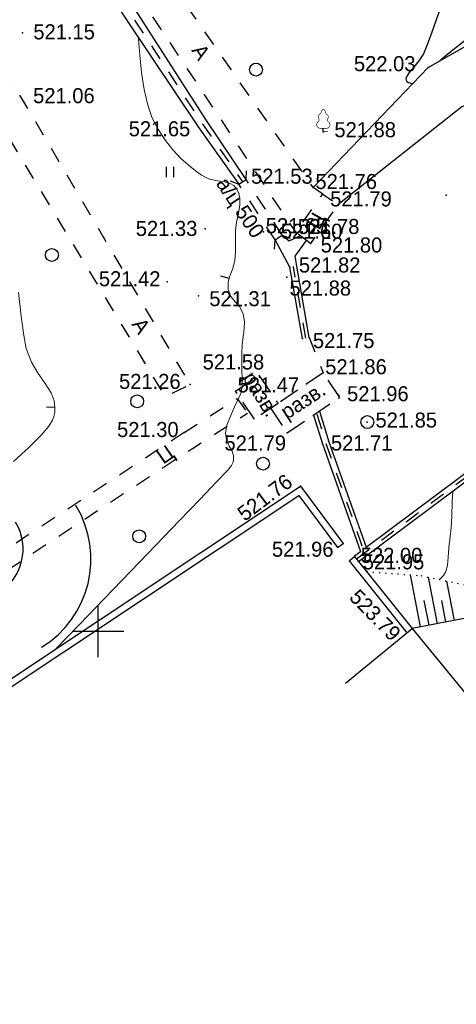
# Model space of a CAD drawing. Header units: millimetres. Extents: x 767170 to 66149698, y -983507 to 2493658.
# Tile 23 of 256: x 1496520 to 1521903, y -800297 to -743022. Entities that reach past the tile are written whole.
import ezdxf

# ---------------------------------------------------------------- set-up
doc = ezdxf.new("R2010")
doc.units = ezdxf.units.MM
for name, pattern in [('Д_ТРОТ_ТРУБА', [3, 1.5, -1.5]), ('ДОРОГИ_СТРОЯЩ', [9, 8, -1]), ('ЗД_СТР_РАЗВ', [3, 2, -1]), ('Контура низ откосов  Штриховая 0.1-0.5 - - - - - - -', [0.6, 0.1, -0.5])]:
    doc.linetypes.add(name, pattern=pattern)
for name, color, linetype in [('(001) Сетка', 92, 'Continuous'), ('(004) Точки рельефа', 7, 'Continuous'), ('(004a) Точки рельефа (отк.)', 7, 'Continuous'), ('(007) Здания', 7, 'Continuous'), ('(017) Канализация', 33, 'KANALIS_K_1'), ('(022) Возд. Линии', 7, 'Continuous'), ('(025) Дорога', 7, 'Continuous'), ('(027) Гидрография', 7, 'Continuous'), ('(028) Гидротехн.', 7, 'Continuous'), ('(031) Горизонтали', 42, 'Continuous'), ('(035) Откосы', 7, 'Continuous'), ('(036) Растительность', 7, 'Continuous'), ('(038) Деревья', 7, 'Continuous'), ('(040) Ограда', 7, 'Continuous')]:
    doc.layers.add(name, color=color, linetype=linetype)
doc.layers.add('(032) Горизонтали утолщенные', color=32, linetype='Continuous', lineweight=30)
doc.layers.add('(042) Бергштрих', color=32, linetype='Continuous', lineweight=30)
doc.styles.add('BM-431', font='txt')
doc.styles.add('D-431', font='txt')
doc.styles.get("Standard").update_dxf_attribs({"font": 'isocpeui.ttf'})
doc.linetypes.add('KANALIS_K_1', pattern='A,1,[">",Standard,S=1.8,R=0,X=-0.9,Y=-0.9],3,-1,["К",Standard,S=1.8,R=0,X=-0.9,Y=-0.9],-1,10', length=16)
doc.linetypes.add('ОГРАДА_БЕТ', pattern='A,4,["|",Standard,S=0.8,R=0,X=0,Y=-0.8],4', length=8)
doc.linetypes.add('ОТКОСЫ_НЕУКР', pattern='A,0.5,["|",Standard,S=1.2,R=0,X=0,Y=-1.2],1,["|",Standard,S=0.5,R=0,X=0,Y=-0.5],0.5', length=2)

# ---------------------------------------------------------------- blocks, each defined once
blk = doc.blocks.new('d')
at = {"layer": '(038) Деревья'}
blk.add_ellipse((0, 0), major_axis=(0.265, 0.265), ratio=1, start_param=5.497787, end_param=11.780972, dxfattribs=at)
blk = doc.blocks.new('I04010')
for p, q in [((-0.412273, 0.007146), (-0.412273, 1.207146)), ((0.387727, 1.207146), (0.387727, 0.007146))]:
    blk.add_line(p, q)
blk = doc.blocks.new('Setka')
at = {"layer": '(001) Сетка'}
for p, q in [((0, 1.5), (0, -1.5)), ((-1.5, 0), (1.5, 0))]:
    blk.add_line(p, q, dxfattribs=at)
blk = doc.blocks.new('d-flat-36-flat-1')
at = {"layer": '(038) Деревья'}
blk.add_ellipse((0, 0), major_axis=(0.265, 0.265), ratio=1, start_param=5.497787, end_param=11.780972, dxfattribs=at)
blk = doc.blocks.new('karagach-flat-40-flat-1')
at = {"layer": '(038) Деревья', "const_width": 0.0375}
for points in [[(-0.208, 1.009, 0.181567), (-0.117, 1.159, 0.303004)], [(0, 1.312, 0.246034), (-0.117, 1.159, 0.489079)], [(0, 1.312, -0.246034), (0.117, 1.159, -0.489079)], [(0.208, 1.009, -0.181567), (0.117, 1.159, -0.303004)], [(-0.315, 0.559, 0.626949), (-0.218, 0.206, 0.702465)], [(-0.315, 0.559, 0.383603), (-0.255, 0.753, 0.352912)], [(-0.208, 1.009, 0.430853), (-0.255, 0.753, 0.548276)], [(0.208, 1.009, -0.430853), (0.255, 0.753, -0.548276)], [(0.315, 0.559, -0.626949), (0.218, 0.206, -0.702465)], [(0.315, 0.559, -0.383603), (0.255, 0.753, -0.352912)]]:
    blk.add_lwpolyline(points, format="xyb", dxfattribs=at)
for points in [[(0, 0.206), (-0.218, 0.206)], [(0, 0), (0, 0.206)], [(0, 0.206), (0.218, 0.206)], [(0, 0), (0.281, 0)]]:
    blk.add_lwpolyline(points, dxfattribs=at)
at = {"layer": '(038) Деревья'}
blk.add_lwpolyline([(0, 0), (0, 0.206)], dxfattribs=at)
blk = doc.blocks.new('A$C27c3a978')
at = {"layer": '(004) Точки рельефа', "color": 7, "linetype": 'ByBlock', "lineweight": -2}
for p in [(-16103, -38233), (7488, -40264), (-5894, -43698), (1390, -43994), (-3309, -46905), (1354, -47618), (8535, -47686), (-5473, -49647), (-548, -51871), (-7679, -52721), (177, -56027), (-2312, -58278), (-6343, -58688), (2302, -59342), (-6699, -61491), (-704, -61507), (1339, -62150), (62, -64616), (2544, -67943), (3203, -68698), (6556, -72893)]:
    blk.add_point(p, dxfattribs=at)
at = {"layer": '(004a) Точки рельефа (отк.)', "color": 7, "linetype": 'ByBlock', "lineweight": -2}
for p in [(806, -47244), (-2080, -49813), (-1205, -50137), (-214, -49859), (652, -50488), (-729, -52447), (-5858, -53529), (1377, -58018), (-3718, -59076), (3950, -60881), (3445, -68990)]:
    blk.add_point(p, dxfattribs=at)
at = {"layer": '(007) Здания', "linetype": 'ЗД_СТР_РАЗВ', "ltscale": 600}
for points in [[(-3718, -59076), (-2355, -58152), (-1241, -59794), (-2605, -60718)], [(-704, -61507), (2342, -59442), (1377, -58018), (-1669, -60084)]]:
    blk.add_lwpolyline(points, close=True, dxfattribs=at)
at = {"layer": '(007) Здания', "ltscale": 600}
for points in [[(2690, -76064), (6556, -72893)], [(6556, -72893), (21880, -91579), (18013, -94749)]]:
    blk.add_lwpolyline(points, dxfattribs=at)
at = {"layer": '(025) Дорога', "linetype": 'Д_ТРОТ_ТРУБА', "ltscale": 600, "flags": 128}
for points in [[(1354, -47618), (806, -47244), (-9512, -32410), (-13261, -25950), (-20253, -9414), (-20643, -6347), (-18634, -2891), (-14246, 92), (-1152, 7194), (42887, -1735), (63781, -7480), (44243, -21816), (40859, -24347)], [(-21527, -13774), (-10957, -34627), (-8907, -36746), (-214, -49859)], [(-28935, -24341), (-22474, -35101), (-7813, -59409), (-6343, -58688), (-16311, -41748), (-27556, -23565), (-28935, -24341)], [(652, -50488), (-214, -49859), (1354, -47618), (2238, -48237), (652, -50488)], [(571, -55959), (1377, -58018)], [(-6699, -61491), (-3608, -59503), (-3020, -60359)], [(-6699, -61491), (-27509, -75183), (-37345, -83041), (-50002, -93084), (-49308, -93999), (-47930, -93016), (-39582, -86223), (-26920, -76024), (-6219, -62409), (-3020, -60359)]]:
    blk.add_lwpolyline(points, dxfattribs=at)
at = {"layer": '(027) Гидрография', "color": 3, "ltscale": 600}
for points in [[(-548, -51871), (-1415, -50274)], [(-996, -50001), (-599, -50336), (20, -50039)], [(-154, -51803), (-243, -51225), (416, -50317)]]:
    blk.add_lwpolyline(points, dxfattribs=at)
at = {"layer": '(028) Гидротехн.', "color": 3, "linetype": 'Д_ТРОТ_ТРУБА', "ltscale": 600, "flags": 128}
for points in [[(-27940, -4548), (-22064, -13841), (-17156, -23578), (-13848, -30858), (-11411, -34934), (-10859, -35544), (-5602, -43596), (-3309, -46905)], [(374, -55993), (-351, -51837)], [(3325, -68830), (17689, -58093)], [(1010, -60415), (1529, -62087), (3735, -68349)]]:
    blk.add_lwpolyline(points, dxfattribs=at)
at = {"layer": '(028) Гидротехн.', "ltscale": 600}
for points in [[(-3100, -46769), (-5448, -43288), (-10572, -35262), (-11208, -34618), (-13467, -30672), (-16777, -23512), (-21712, -13802), (-23567, -10673), (-27563, -4314)], [(-28317, -4782), (-22356, -13943), (-17545, -23752), (-14268, -31067), (-11702, -35036), (-11227, -35695), (-5894, -43698), (-3519, -47042)], [(177, -56027), (-548, -51871)], [(571, -55959), (-154, -51803)], [(3445, -68990), (17809, -58253)], [(3882, -68164), (17569, -57933)], [(819, -60474), (1339, -62150), (3546, -68415)], [(1165, -60240), (1719, -62025), (3882, -68164)], [(3205, -68670), (3546, -68415)]]:
    blk.add_lwpolyline(points, dxfattribs=at)
at = {"layer": '(028) Гидротехн.', "linetype": 'Д_ТРОТ_ТРУБА', "ltscale": 600}
for points in [[(-4034, -46856), (-3519, -47042), (-3100, -46769), (-3075, -46270)], [(-996, -50001), (-3100, -46769)], [(-1415, -50274), (-3519, -47042)], [(-1454, -50820), (-1415, -50274), (-996, -50001), (-529, -50181)]]:
    blk.add_lwpolyline(points, dxfattribs=at)
at = {"layer": '(031) Горизонтали', "color": 42, "linetype": 'Continuous', "lineweight": 0, "ltscale": 600}
for points in [[(-14136, -74057), (-12806, -72675), (-11333, -71146), (-9822, -69577), (-8345, -68042), (-6972, -66613), (-5774, -65363), (-4822, -64365), (-4189, -63691), (-3943, -63415), (-3858, -63215), (-3826, -63036), (-3833, -62816), (-3917, -62582), (-4080, -62277), (-4237, -61913), (-4304, -61498), (-4216, -61065), (-4013, -60529), (-3767, -59991), (-3551, -59549), (-3438, -59302), (-3388, -59145), (-3356, -59018), (-3331, -58857), (-3326, -58659), (-3332, -58329), (-3342, -57901), (-3351, -57410), (-3350, -56889), (-3318, -56382), (-3261, -55907), (-3211, -55456), (-3200, -55024), (-3262, -54604), (-3460, -54183), (-3728, -53882), (-3983, -53583), (-4143, -53167), (-4144, -52720), (-4030, -52345), (-3877, -51956), (-3761, -51466), (-3715, -50983), (-3706, -50603), (-3712, -50222), (-3708, -49734), (-3650, -49252), (-3547, -48746), (-3467, -48240), (-3463, -47851), (-3519, -47578), (-3592, -47407), (-3640, -47325), (-3695, -47250), (-3816, -47128), (-4021, -47003), (-4331, -46912), (-4764, -46850), (-5225, -46752), (-5694, -46522), (-6057, -46255), (-6467, -45921), (-6905, -45520), (-7352, -45049), (-7790, -44506), (-8199, -43890), (-8561, -43199), (-8819, -42451), (-9020, -41538), (-9170, -40541), (-9277, -39539), (-9348, -38613), (-9355, -38505)], [(-16622, -63184), (-15729, -62366), (-15000, -61630), (-14571, -61111), (-14357, -60769), (-14272, -60564), (-14249, -60470), (-14226, -60320), (-14212, -60038), (-14262, -59651), (-14439, -59182), (-14779, -58628), (-15183, -58053), (-15575, -57395), (-15879, -56593), (-16023, -55841), (-16171, -54723), (-16321, -53341)], [(8133, -70036), (8161, -70017), (8240, -69948), (8372, -69804), (8510, -69570), (8610, -69223), (8656, -68730), (8683, -68170), (8770, -67542), (8833, -67029), (8864, -66349), (8889, -65546), (8925, -64894)]]:
    blk.add_lwpolyline(points, dxfattribs=at)
at = {"layer": '(032) Горизонтали утолщенные', "color": 32, "linetype": 'Continuous', "lineweight": 30, "ltscale": 600}
for points in [[(11053, -29980), (10913, -30208), (10541, -30931), (10039, -32047), (9518, -33319), (8999, -34661), (8505, -35990), (8057, -37220), (7678, -38266), (7389, -39043), (7212, -39467), (6945, -39877), (6644, -40235), (6378, -40546), (6237, -40762), (6195, -40906), (6207, -40994), (6226, -41036), (6256, -41074), (6352, -41133), (6566, -41185), (6606, -41186)], [(8095, -39917), (8435, -39625), (9193, -39013), (10107, -38300), (11098, -37547), (12085, -36820), (12987, -36180), (13726, -35693), (14220, -35420), (14860, -35221), (15499, -35119), (16075, -35077), (16528, -35061), (16600, -35055)]]:
    blk.add_lwpolyline(points, dxfattribs=at)
blk.add_lwpolyline([(3445, -68990), (3445, -68990)], close=True, dxfattribs=at)
at = {"layer": '(035) Откосы', "ltscale": 600}
for p, q in [((7046, -72798), (6459, -69768)), ((8028, -72608), (7504, -69905)), ((9009, -72418), (8565, -70126)), ((7537, -72703), (7256, -71255)), ((8518, -72513), (8276, -71264))]:
    blk.add_line(p, q, dxfattribs=at)
at = {"layer": '(035) Откосы', "linetype": 'ОТКОСЫ_НЕУКР', "ltscale": 600}
for points in [[(806, -47244), (7488, -40264), (17020, -34814), (20510, -31179), (36097, -23303)], [(35263, -26652), (22182, -32151), (20436, -34771), (14571, -40538), (9437, -42534), (2238, -48237)]]:
    blk.add_lwpolyline(points, dxfattribs=at)
at = {"layer": '(035) Откосы', "linetype": 'Контура низ откосов  Штриховая 0.1-0.5 - - - - - - -', "ltscale": 600}
blk.add_lwpolyline([(3913, -69578), (7065, -69814), (11010, -70636), (17425, -78587), (18417, -79645), (20164, -78891), (26922, -73596), (35710, -67851), (36450, -66051), (36869, -61315)], dxfattribs=at)
at = {"layer": '(035) Откосы', "ltscale": 600}
blk.add_lwpolyline([(36869, -61315), (38364, -67822), (18010, -81788), (17548, -81751), (16976, -81058), (9991, -72227), (6556, -72893)], dxfattribs=at)
at = {"layer": '(040) Ограда', "linetype": 'ОГРАДА_БЕТ', "ltscale": 600, "flags": 128}
for points in [[(-23023, -79967), (62, -64616), (2544, -67943)], [(3203, -68698), (3445, -68990), (6556, -72893)]]:
    blk.add_lwpolyline(points, dxfattribs=at)
at = {"layer": '(040) Ограда', "ltscale": 600, "flags": 128}
for points in [[(-22802, -80300), (-32, -65159), (2223, -68183)], [(2223, -68183), (2544, -67943)], [(2895, -68954), (3203, -68698)], [(2895, -68954), (3134, -69243), (6243, -73143)]]:
    blk.add_lwpolyline(points, dxfattribs=at)
at = {"layer": '(042) Бергштрих', "color": 32, "linetype": 'Continuous', "lineweight": 30, "ltscale": 600}
for p, q in [((-4087, -52533), (-4566, -52387)), ((-14212, -60038), (-14711, -60013))]:
    blk.add_line(p, q, dxfattribs=at)
for centre, radius in [((-18116, -68856), 6000), ((-19063, -68261), 3000)]:
    blk.add_arc(centre, radius, 301.2866, 31.2866)
at = {"layer": '(001) Сетка', "xscale": 1000, "yscale": 1000, "zscale": 1000}
blk.add_blockref('Setka', (-11715, -73050), dxfattribs=at)
at = {"layer": '(022) Возд. Линии', "xscale": 1000, "yscale": 1000, "zscale": 1000}
for name, p in [('karagach-flat-40-flat-1', (1390, -43994)), ('d-flat-36-flat-1', (3950, -60881))]:
    blk.add_blockref(name, p, dxfattribs=at)
at = {"layer": '(036) Растительность', "linetype": 'Continuous', "xscale": 500, "yscale": 500, "zscale": 500}
blk.add_blockref('I04010', (-7519, -46635), dxfattribs=at)
at = {"layer": '(038) Деревья', "linetype": 'Continuous', "xscale": 1000, "yscale": 1000, "zscale": 1000}
for p in [(-2519, -40377), (-14389, -51164), (-9432, -59674), (-2114, -63303), (-9315, -67524)]:
    blk.add_blockref('d', p, dxfattribs=at)
at = {"layer": '(004) Точки рельефа', "linetype": 'ByBlock', "char_height": 875, "attachment_point": 4, "style": 'D-431'}
for s, insert in [('521.15', (-15467, -38187)), ('522.03', (3171, -40039)), ('521.06', (-15479, -41900)), ('521.65', (-9922, -43826)), ('521.88', (2036, -43880)), ('521.53', (-2808, -46585)), ('521.79', (1791, -47906)), ('521.33', (-9512, -49624)), ('521.82', (-29, -51751)), ('521.42', (-11656, -52550)), ('521.75', (785, -56146)), ('521.58', (-5625, -57390)), ('521.26', (-10484, -58522)), ('521.96', (2773, -59238)), ('521.30', (-10599, -61321)), ('521.79', (-4355, -62104)), ('521.71', (1834, -62104)), ('521.96', (-1595, -68283)), ('521.95', (3686, -69018))]:
    blk.add_mtext(s, dxfattribs=dict(at, insert=insert))
for s, insert, rotation in [('521.76', (-3437, -66343), 36.9132), ('523.79', (3153, -70833), 314.38)]:
    blk.add_mtext(s, dxfattribs=dict(at, insert=insert, rotation=rotation))
at = {"layer": '(004a) Точки рельефа (отк.)', "linetype": 'ByBlock', "char_height": 875, "attachment_point": 4, "style": 'D-431'}
for s, insert in [('521.76', (931, -46894)), ('521.65', (-1955, -49463)), ('521.60', (-1080, -49787)), ('521.78', (-89, -49509)), ('521.80', (1239, -50586)), ('521.88', (-574, -53091)), ('521.31', (-5238, -53710)), ('521.86', (1502, -57668)), ('521.47', (-3593, -58726)), ('521.85', (4424, -60769)), ('522.00', (3570, -68640))]:
    blk.add_mtext(s, dxfattribs=dict(at, insert=insert))
at = {"layer": '(007) Здания', "style": 'BM-431'}
for rotation, p in [(301.7107, (-3343, -58291)), (33.2558, (-724, -60762))]:
    blk.add_text('разв.', height=880, rotation=rotation, dxfattribs=at).set_placement(p)
at = {"layer": '(017) Канализация', "color": 0, "linetype": 'Continuous', "style": 'BM-431'}
blk.add_text('а/ц 500', height=875, rotation=303.8418, dxfattribs=at).set_placement((-4880, -47009))
at = {"layer": '(025) Дорога', "linetype": 'ДОРОГИ_СТРОЯЩ', "style": 'BM-431'}
for s, rotation, p in [('A', 302.9978, (-6295, -39262)), ('Ц', 61.1259, (1156, -49760)), ('A', 303.328, (-9779, -55197)), ('Ц', 34.7198, (-7910, -63362))]:
    blk.add_text(s, height=875, rotation=rotation, dxfattribs=at).set_placement(p)

msp = doc.modelspace()

# ---------------------------------------------------------------- block references
msp.add_blockref('A$C27c3a978', (1512780.29, -705547.05))

doc.saveas('drawing.dxf')
